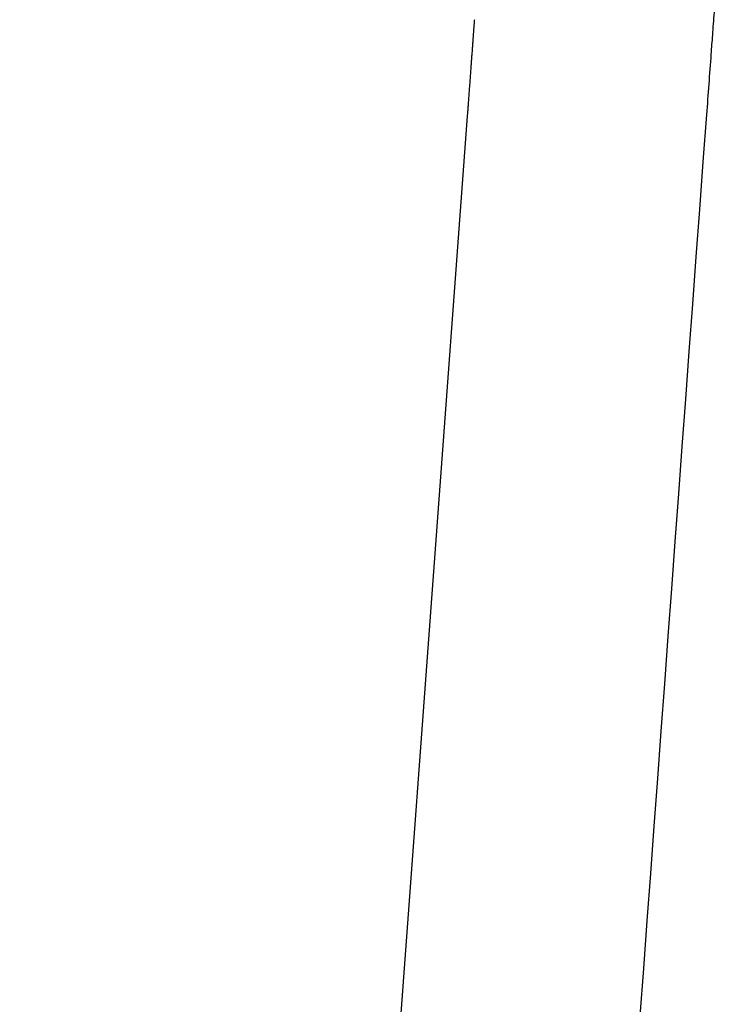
# Model space of a CAD drawing. Header units: millimetres. Extents: x -9883 to -8645, y 1306 to 2770.
# Tile 4 of 17: x -9879 to -9831, y 2349 to 2415. Entities that reach past the tile are written whole.
import ezdxf

# ---------------------------------------------------------------- set-up
doc = ezdxf.new("R2010")
doc.units = ezdxf.units.MM
doc.header["$MEASUREMENT"] = 0
doc.layers.add('Make2D visible lines', color=7, linetype='Continuous')

msp = doc.modelspace()

# ---------------------------------------------------------------- linework, layer by layer
at = {"layer": 'Make2D visible lines'}
msp.add_line((-9848.646, 2408.514), (-9878.628, 2002.762), dxfattribs=at)
msp.add_open_spline([(-9862.667, 2001.647), (-9852.643, 2137.31), (-9842.519, 2274.322), (-9832.363, 2411.756), (-9832.196, 2414.036), (-9832.109, 2415.176), (-9832.047, 2415.987), (-9832.005, 2416.417), (-9831.959, 2416.847), (-9831.794, 2418.207), (-9831.58, 2419.43), (-9831.357, 2420.435)], degree=3, knots=[0, 0, 0, 0, 408.097091, 412.156944, 413.426159, 414.955896, 415.588312, 415.865064, 416.250683, 416.886176, 419.974385, 419.974385, 419.974385, 419.974385], dxfattribs=at)
for points, weights in [([(-9848.169, 2414.987), (-9848.222, 2414.279), (-9848.274, 2413.571)], [1, 0.999999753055, 1]), ([(-9848.274, 2413.565), (-9848.459, 2411.039), (-9848.646, 2408.514)], [1, 0.999999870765, 1])]:
    msp.add_rational_spline(points, weights, degree=2, dxfattribs=at)
msp.add_open_spline([(-9848.274, 2413.571), (-9848.274, 2413.568), (-9848.274, 2413.565)], degree=2, dxfattribs=at)

doc.saveas('drawing.dxf')
